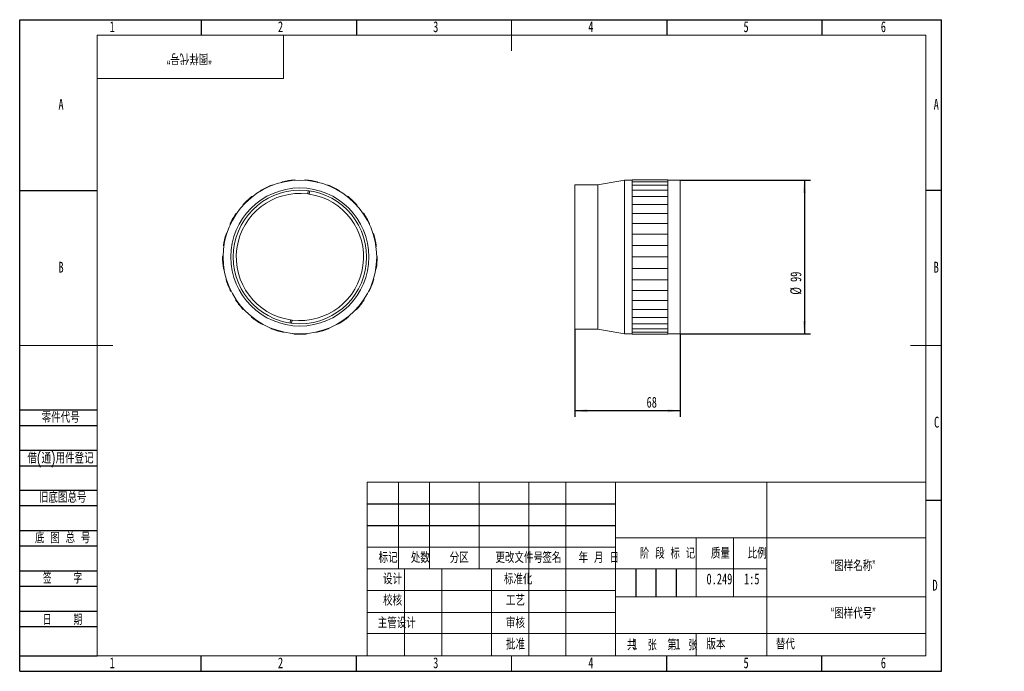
# Model space of a CAD drawing. Header units: millimetres. Extents: x 0 to 317, y 0 to 210.
import ezdxf

# ---------------------------------------------------------------- set-up
doc = ezdxf.new("R2010")
doc.units = ezdxf.units.MM
doc.layers.add('图框', color=7, linetype='Continuous')
doc.layers.add('粗实线层', color=7, linetype='Continuous', lineweight=15)
doc.styles.add('SLDTEXTSTYLE0', font='TXT', dxfattribs={"width": 0.7, "bigfont": 'bigfont'})
doc.styles.add('SLDTEXTSTYLE1', font='TXT', dxfattribs={"width": 0.6, "bigfont": 'bigfont'})
doc.styles.add('SLDTEXTSTYLE2', font='TXT', dxfattribs={"width": 0.614286, "bigfont": 'bigfont'})
doc.styles.add('SLDTEXTSTYLE3', font='TXT', dxfattribs={"width": 0.62, "bigfont": 'bigfont'})
doc.styles.add('SLDTEXTSTYLE4', font='TXT', dxfattribs={"width": 0.566667, "bigfont": 'bigfont'})
doc.styles.add('SLDTEXTSTYLE5', font='TXT', dxfattribs={"width": 0.7})
doc.dimstyles.new('SLDDIMSTYLE0', dxfattribs={"dimtxt": 3.5, "dimasz": 4.08, "dimexe": 0, "dimexo": 0.0625, "dimgap": 0.875, "dimtad": 2, "dimlfac": 2, "dimrnd": 1e-09, "dimzin": 12, "dimdsep": 46, "dimtxsty": 'SLDTEXTSTYLE5', "dimsah": 1, "dimcen": 0.09, "dimadec": 0, "dimazin": 3, "dimtfac": 1, "dimtofl": 0, "dimtmove": 0, "dimatfit": 3, "dimfxl": 0, "dimfrac": 2, "dimtolj": 1, "dimtzin": 12, "dimarcsym": 0})

# ---------------------------------------------------------------- blocks, each defined once
blk = doc.blocks.new('_D')
at = {"layer": '图框'}
for p, q in [((212.82, 158.28), (254.82, 158.28)), ((252.82, 158.28), (252.82, 108.78)), ((212.82, 108.78), (254.82, 108.78))]:
    blk.add_line(p, q, dxfattribs=at)
for points in [[(252.82, 158.28), (252.31, 154.2), (253.33, 154.2)], [(252.82, 108.78), (253.33, 112.86), (252.31, 112.86)]]:
    blk.add_solid(points, dxfattribs=at)
at = {"layer": '图框', "char_height": 3.5, "attachment_point": 1, "rotation": 90, "style": 'SLDTEXTSTYLE5'}
for s, insert in [('99', (248.31, 125.47)), ('%%c', (248.29, 121.35))]:
    blk.add_mtext(s, dxfattribs=dict(at, insert=insert))
blk = doc.blocks.new('_D_1')
at = {"layer": '图框'}
for p, q in [((178.82, 110.28), (178.82, 81.96)), ((212.82, 108.78), (212.82, 81.96)), ((212.82, 83.96), (178.82, 83.96))]:
    blk.add_line(p, q, dxfattribs=at)
for points in [[(178.82, 83.96), (182.9, 83.45), (182.9, 84.47)], [(212.82, 83.96), (208.74, 84.47), (208.74, 83.45)]]:
    blk.add_solid(points, dxfattribs=at)
at = {"layer": '图框', "insert": (201.98, 88.47), "char_height": 3.5, "attachment_point": 1, "style": 'SLDTEXTSTYLE5'}
blk.add_mtext('68', dxfattribs=at)

msp = doc.modelspace()

# ---------------------------------------------------------------- linework, layer by layer
at = {"color": 7, "linetype": 'Continuous', "lineweight": 15}
for p, q in [((81.2059, 156.7137), (81.6042, 156.7056)), ((84.3934, 157.5659), (84.7178, 157.797)), ((88.4437, 158.3586), (88.8218, 158.2334)), ((91.7407, 158.2334), (92.1189, 158.3586)), ((95.8447, 157.797), (96.1692, 157.5659)), ((98.9584, 156.7056), (99.3566, 156.7137)), ((186.3206, 156.7765), (178.8206, 156.7765)), ((178.8206, 133.2443), (178.8206, 156.7765)), ((194.8206, 158.2765), (186.3206, 156.7765)), ((186.3206, 133.2443), (186.3206, 156.7765)), ((197.3206, 158.2765), (194.8206, 158.2765)), ((194.8206, 108.7765), (194.8206, 158.2765)), ((208.8206, 158.3586), (197.3206, 158.3586)), ((197.3206, 158.3586), (197.3206, 157.797)), ((197.3206, 157.797), (208.8206, 157.797)), ((197.3206, 157.797), (197.3206, 157.5659)), ((197.3206, 157.5659), (197.3206, 156.7137)), ((208.8206, 156.7137), (197.3206, 156.7137)), ((197.3206, 156.7137), (197.3206, 155.0789)), ((208.8206, 157.797), (208.8206, 158.3586)), ((212.8206, 158.2765), (208.8206, 158.2765)), ((208.8206, 157.5659), (208.8206, 157.797)), ((208.8206, 157.5659), (208.8206, 156.7048)), ((208.8206, 155.0789), (208.8206, 156.7137)), ((212.8206, 158.2765), (212.8206, 108.7765)), ((74.7746, 153.0086), (75.1575, 153.1182)), ((77.5692, 154.7624), (77.8111, 155.0789)), ((92.9386, 154.8616), (92.8035, 153.8707)), ((93.2989, 153.8032), (93.434, 154.794)), ((102.7514, 155.0789), (102.9933, 154.7624)), ((105.405, 153.1182), (105.788, 153.0086)), ((197.3206, 155.0789), (208.8206, 155.0789)), ((197.3206, 155.0789), (197.3206, 154.7624)), ((197.3206, 154.7624), (197.3206, 153.1182)), ((197.3206, 153.1182), (197.3206, 153.0086)), ((208.8206, 153.0086), (197.3206, 153.0086)), ((197.3206, 153.0086), (197.3206, 150.4457)), ((208.8206, 154.7624), (208.8206, 155.0789)), ((208.8206, 154.7624), (208.8206, 153.1182)), ((208.8206, 153.0086), (208.8206, 153.1182)), ((208.8206, 150.4457), (208.8206, 153.0086)), ((71.8746, 150.072), (72.0125, 150.4457)), ((108.5501, 150.4457), (108.688, 150.072)), ((197.3206, 150.4457), (208.8206, 150.4457)), ((197.3206, 150.4457), (197.3206, 150.072)), ((197.3206, 150.072), (197.3206, 147.7899)), ((208.8206, 150.072), (208.8206, 150.4457)), ((208.8206, 150.072), (208.8206, 147.7899)), ((69.721, 147.5723), (70.0547, 147.7899)), ((110.5079, 147.7899), (110.8415, 147.5723)), ((197.3206, 147.7899), (197.3206, 147.5723)), ((208.8206, 147.5723), (197.3206, 147.5723)), ((197.3206, 147.5723), (197.3206, 144.3092)), ((208.8206, 147.5723), (208.8206, 147.7899)), ((208.8206, 144.3092), (208.8206, 147.5723)), ((67.8154, 143.9115), (67.8371, 144.3092)), ((112.7255, 144.3092), (112.7471, 143.9115)), ((197.3206, 144.3092), (208.8206, 144.3092)), ((197.3206, 144.3092), (197.3206, 143.9115)), ((197.3206, 143.9115), (197.3206, 141.1944)), ((208.8206, 143.9115), (208.8206, 144.3092)), ((208.8206, 143.9115), (208.8206, 141.1944)), ((66.4944, 140.8881), (66.749, 141.1944)), ((113.8135, 141.1944), (114.0682, 140.8881)), ((197.3206, 141.1944), (197.3206, 140.8881)), ((208.8206, 140.8881), (197.3206, 140.8881)), ((197.3206, 140.8881), (197.3206, 137.2146)), ((208.8206, 140.8881), (208.8206, 141.1944)), ((208.8206, 137.2146), (208.8206, 140.8881)), ((65.7525, 136.8282), (65.6559, 137.2146)), ((114.9066, 137.2146), (114.8101, 136.8282)), ((197.3206, 137.2146), (208.8206, 137.2146)), ((197.3206, 137.2146), (197.3206, 136.8282)), ((197.3206, 136.8282), (197.3206, 133.9175)), ((208.8206, 136.8282), (208.8206, 137.2146)), ((208.8206, 136.8282), (208.8206, 133.9175)), ((65.3813, 133.5497), (65.5344, 133.9175)), ((115.0282, 133.9175), (115.1813, 133.5497)), ((178.8206, 110.2765), (178.8206, 133.2443)), ((186.3206, 110.2765), (186.3206, 133.2443)), ((197.3206, 133.9175), (197.3206, 133.5497)), ((208.8206, 133.5497), (197.3206, 133.5497)), ((197.3206, 133.5497), (197.3206, 129.7923)), ((208.8206, 133.5497), (208.8206, 133.9175)), ((208.8206, 129.7923), (208.8206, 133.5497)), ((65.869, 129.4515), (65.6629, 129.7923)), ((114.8997, 129.7923), (114.6935, 129.4515)), ((197.3206, 129.7923), (208.8206, 129.7923)), ((197.3206, 129.7923), (197.3206, 129.4515)), ((197.3206, 129.4515), (197.3206, 126.6058)), ((208.8206, 129.4515), (208.8206, 129.7923)), ((208.8206, 129.4515), (208.8206, 126.6058)), ((66.4807, 126.2093), (66.5186, 126.6058)), ((114.044, 126.6058), (114.0819, 126.2093)), ((197.3206, 126.6058), (197.3206, 126.2093)), ((208.8206, 126.2093), (197.3206, 126.2093)), ((197.3206, 126.2093), (197.3206, 122.7018)), ((208.8206, 126.2093), (208.8206, 126.6058)), ((208.8206, 122.7018), (208.8206, 126.2093)), ((68.1547, 122.4369), (67.8572, 122.7018)), ((112.7053, 122.7018), (112.4078, 122.4369)), ((197.3206, 122.7018), (208.8206, 122.7018)), ((197.3206, 122.7018), (197.3206, 122.4369)), ((197.3206, 122.4369), (197.3206, 119.9091)), ((208.8206, 122.4369), (208.8206, 122.7018)), ((208.8206, 122.4369), (208.8206, 119.9091)), ((69.6948, 119.519), (69.6142, 119.9091)), ((110.9484, 119.9091), (110.8677, 119.519)), ((197.3206, 119.9091), (197.3206, 119.519)), ((208.8206, 119.519), (197.3206, 119.519)), ((197.3206, 119.519), (197.3206, 116.5731)), ((208.8206, 119.519), (208.8206, 119.9091)), ((208.8206, 116.5731), (208.8206, 119.519)), ((72.4064, 116.4077), (72.0441, 116.5731)), ((74.7382, 114.0734), (74.5461, 114.4223)), ((106.0164, 114.4223), (105.8243, 114.0734)), ((108.5184, 116.5731), (108.1561, 116.4077)), ((197.3206, 116.5731), (208.8206, 116.5731)), ((197.3206, 116.5731), (197.3206, 116.4077)), ((197.3206, 116.4077), (197.3206, 114.4223)), ((197.3206, 114.4223), (197.3206, 114.0734)), ((208.8206, 116.4077), (208.8206, 116.5731)), ((208.8206, 116.4077), (208.8206, 114.4223)), ((208.8206, 114.0734), (208.8206, 114.4223)), ((78.2464, 111.8995), (77.8514, 111.9508)), ((87.2637, 113.2498), (87.1285, 112.2589)), ((87.6239, 112.1913), (87.7591, 113.1822)), ((102.7111, 111.9508), (102.3161, 111.8995)), ((208.8206, 114.0734), (197.3206, 114.0734)), ((197.3206, 114.0734), (197.3206, 111.9508)), ((197.3206, 111.9508), (208.8206, 111.9508)), ((197.3206, 111.9508), (197.3206, 111.8995)), ((197.3206, 111.8995), (197.3206, 110.6331)), ((208.8206, 111.9508), (208.8206, 114.0734)), ((208.8206, 111.8995), (208.8206, 111.9508)), ((208.8206, 111.8995), (208.8206, 110.6331)), ((81.1626, 110.3562), (80.8762, 110.6331)), ((85.1558, 109.313), (84.7632, 109.2456)), ((88.3973, 108.6978), (88.042, 108.878)), ((92.5205, 108.878), (92.1652, 108.6978)), ((95.7994, 109.2456), (95.4068, 109.313)), ((99.6863, 110.6331), (99.3999, 110.3562)), ((178.8206, 110.2765), (186.3206, 110.2765)), ((186.3206, 110.2765), (194.8206, 108.7765)), ((194.8206, 108.7765), (197.3206, 108.7765)), ((197.3206, 110.6331), (197.3206, 110.3562)), ((208.8206, 110.3562), (197.3206, 110.3562)), ((197.3206, 110.3562), (197.3206, 109.2456)), ((197.3206, 109.2456), (197.3206, 108.878)), ((197.3206, 109.2456), (208.8206, 109.2456)), ((197.3206, 108.878), (197.3206, 108.6978)), ((208.8206, 108.6978), (197.3206, 108.6978)), ((197.3206, 108.6978), (197.3206, 108.6265)), ((197.3206, 108.6265), (208.8206, 108.6265)), ((208.8206, 110.3562), (208.8206, 110.6331)), ((208.8206, 109.2456), (208.8206, 110.3562)), ((208.8206, 109.2456), (208.8206, 108.878)), ((208.8206, 108.6978), (208.8206, 108.878)), ((208.8206, 108.7765), (212.8206, 108.7765)), ((208.8206, 108.6265), (208.8206, 108.6978))]:
    msp.add_line(p, q, dxfattribs=at)
for radius in [24.75, 22.25, 21.5]:
    msp.add_circle((90.2813, 133.5265), radius, dxfattribs=at)
for radius, start, end in [(24.9, 111.375084, 120.053488), (24.9, 94.232226, 102.910631), (24.9, 77.089369, 85.767774), (24.9, 59.946512, 68.624916), (20.5, 82.932763, 261.53527), (24.9, 128.517941, 137.196345), (20.5, 262.932763, 81.53527), (20.5, 81.53527, 82.932763), (24.9, 42.803655, 51.482059), (24.9, 145.660798, 154.339202), (24.9, 25.660798, 34.339202), (24.9, 162.803655, 171.482059), (24.9, 8.517941, 17.196345), (24.9, 179.946512, 188.624916), (24.9, 351.375084, 0.053488), (24.9, 197.089369, 205.767774), (24.9, 334.232226, 342.910631), (24.9, 214.232226, 222.910631), (24.9, 317.089369, 325.767774), (24.9, 231.375084, 240.053488), (20.5, 261.53527, 262.932763), (24.9, 299.946512, 308.624916), (24.9, 248.517941, 257.196345), (24.9, 265.660798, 274.339202), (24.9, 282.803655, 291.482059)]:
    msp.add_arc((90.2813, 133.5265), radius, start, end, dxfattribs=at)
at = {"layer": '图框'}
for p, q in [((0, 0), (0, 210)), ((0, 210), (297, 210)), ((58.5, 210), (58.5, 205)), ((108.5, 210), (108.5, 205)), ((208.5, 210), (208.5, 205)), ((258.5, 210), (258.5, 205)), ((297, 0), (297, 210)), ((0, 155), (25, 155)), ((297, 155), (292, 155)), ((0, 84.2206), (25, 84.2206)), ((0, 79.2206), (25, 79.2206)), ((0, 71.2206), (25, 71.2206)), ((0, 66.2206), (25, 66.2206)), ((0, 58.43), (25, 58.43)), ((112, 54), (192, 54)), ((297, 55), (292, 55)), ((0, 53.43), (25, 53.43)), ((0, 45.43), (25, 45.43)), ((112, 47), (192, 47)), ((0, 40.43), (25, 40.43)), ((0, 32.43), (25, 32.43)), ((198.5, 33), (198.5, 24)), ((205, 33), (205, 24)), ((211.5, 33), (211.5, 24)), ((0, 27.43), (25, 27.43)), ((0, 19.43), (25, 19.43)), ((0, 14.43), (25, 14.43)), ((0, 5), (25, 5)), ((58.5, 0), (58.5, 5)), ((108.5, 0), (108.5, 5)), ((208.5, 0), (208.5, 5)), ((258.5, 0), (258.5, 5)), ((0, 0), (297, 0))]:
    msp.add_line(p, q, dxfattribs=at)
at = {"layer": '图框', "lineweight": 15}
for p, q in [((158.5, 210), (158.5, 200)), ((0, 105), (30, 105)), ((297, 105), (287, 105)), ((112, 61), (112, 5)), ((112, 61), (292, 61)), ((122, 61), (122, 33)), ((132, 61), (132, 33)), ((148, 61), (148, 33)), ((164, 61), (164, 5)), ((176, 61), (176, 5)), ((191.9681, 61.0522), (192.0047, 5)), ((240.6919, 61), (240.6919, 5)), ((191.9799, 43.0522), (291.9799, 43.0522)), ((218, 43.0691), (218, 24.0691)), ((230, 43), (230, 24)), ((112, 40), (192, 40)), ((112, 33), (192, 33)), ((124, 33), (124, 5)), ((136, 33), (136, 5)), ((152, 33), (152, 5)), ((192.0152, 33), (240.6919, 33)), ((112, 26), (192, 26)), ((192, 24), (292, 24)), ((112, 19), (192, 19)), ((112, 12.1661), (192, 12.1661)), ((192, 12.1661), (292, 12.1661)), ((218, 12.1661), (218, 5)), ((25, 5), (292, 5)), ((158.5, 0), (158.5, 5))]:
    msp.add_line(p, q, dxfattribs=at)
at = {"layer": '图框', "linetype": 'Continuous', "lineweight": 15}
for p, q in [((25, 5), (25, 205)), ((25, 205), (292, 205)), ((292, 5), (292, 205))]:
    msp.add_line(p, q, dxfattribs=at)
at = {"layer": '粗实线层'}
for p, q in [((85, 191), (85, 205)), ((25, 191), (85, 191))]:
    msp.add_line(p, q, dxfattribs=at)

# ---------------------------------------------------------------- texts
at = {"layer": '图框', "char_height": 3.5}
for s, insert, attachment_point, style in [('1', (29.7944, 209.4852), 2, 'SLDTEXTSTYLE5'), ('2', (84.0444, 209.4852), 2, 'SLDTEXTSTYLE5'), ('3', (134.0444, 209.4852), 2, 'SLDTEXTSTYLE5'), ('4', (184.0444, 209.4852), 2, 'SLDTEXTSTYLE5'), ('5', (234.0444, 209.4852), 2, 'SLDTEXTSTYLE5'), ('6', (278.2969, 209.4852), 2, 'SLDTEXTSTYLE5'), ('A', (13.3203, 184.4852), 2, 'SLDTEXTSTYLE5'), ('A', (295.3203, 184.4852), 2, 'SLDTEXTSTYLE5'), ('B', (13.3203, 131.9852), 2, 'SLDTEXTSTYLE5'), ('B', (295.3203, 131.9852), 2, 'SLDTEXTSTYLE5'), ('\\M+197EB\\M+18C8F\\M+191E3\\M+18D86', (7.0836, 83.5791), 1, 'SLDTEXTSTYLE0'), ('C', (295.4273, 82.0441), 2, 'SLDTEXTSTYLE5'), ('\\M+18ED8(\\M+192CA)\\M+19770\\M+18C8F\\M+1936F记', (2.4961, 70.4725), 1, 'SLDTEXTSTYLE0'), ('\\M+18B8C\\M+192EA图总\\M+18D86', (6.1941, 57.8238), 1, 'SLDTEXTSTYLE0'), ('\\M+192EA 图 总 \\M+18D86', (4.9472, 44.7655), 1, 'SLDTEXTSTYLE2'), ('\\M+18D58\\M+189FC\\M+195B6\\M+18C8F\\M+18D86', (160.9367, 38.4172), 2, 'SLDTEXTSTYLE0'), ('标记', (118.6973, 38.4172), 2, 'SLDTEXTSTYLE0'), ('处\\M+19094', (129.0872, 38.4172), 2, 'SLDTEXTSTYLE0'), ('\\M+195AA\\M+18BE6', (141.6086, 38.4172), 2, 'SLDTEXTSTYLE0'), ('签\\M+196BC', (171.4765, 38.4172), 2, 'SLDTEXTSTYLE0'), ('\\M+1944E \\M+18C8E \\M+193FA', (186.589, 38.4172), 2, 'SLDTEXTSTYLE3'), ('阶 \\M+19269 标 记', (208.7236, 39.8054), 2, 'SLDTEXTSTYLE2'), ('质\\M+197CA', (225.7721, 39.8054), 2, 'SLDTEXTSTYLE0'), ('\\M+194E4\\M+197E1', (237.6193, 39.8054), 2, 'SLDTEXTSTYLE0'), ('\\M+18167图样\\M+196BC\\M+18FCC\\M+18168', (268.5617, 35.7907), 2, 'SLDTEXTSTYLE0'), ('签    \\M+18E9A', (13.8097, 31.7635), 2, 'SLDTEXTSTYLE4'), ('设计', (120.147, 31.5581), 2, 'SLDTEXTSTYLE0'), ('标\\M+18F79\\M+189BB', (160.6132, 31.4917), 2, 'SLDTEXTSTYLE0'), ('0.249', (225.4579, 31.5205), 2, 'SLDTEXTSTYLE5'), ('1:5', (235.8582, 31.5205), 2, 'SLDTEXTSTYLE5'), ('D', (294.9297, 29.4852), 2, 'SLDTEXTSTYLE5'), ('\\M+18D5A\\M+18A6A', (120.147, 24.679), 2, 'SLDTEXTSTYLE0'), ('\\M+18D48艺', (159.7357, 24.6426), 2, 'SLDTEXTSTYLE0'), ('\\M+18167图样\\M+191E3\\M+18D86\\M+18168', (268.5641, 20.4896), 2, 'SLDTEXTSTYLE0'), ('\\M+193FA    \\M+18AFA', (13.8097, 18.4135), 2, 'SLDTEXTSTYLE4'), ('\\M+18EE5\\M+18AC7设计', (121.5062, 17.3993), 2, 'SLDTEXTSTYLE0'), ('审\\M+18A6A', (159.7357, 17.3993), 2, 'SLDTEXTSTYLE0'), ('\\M+194E1\\M+18F79', (159.7381, 10.5229), 2, 'SLDTEXTSTYLE0'), ('\\M+18BA4  张', (200.4813, 10.2618), 2, 'SLDTEXTSTYLE1'), ('1', (197.3926, 10.5314), 1, 'SLDTEXTSTYLE5'), ('\\M+194C5\\M+1967B', (224.3389, 10.5314), 2, 'SLDTEXTSTYLE0'), ('\\M+191E6  张', (213.5087, 10.2618), 2, 'SLDTEXTSTYLE1'), ('1', (211.295, 10.5314), 1, 'SLDTEXTSTYLE5'), ('\\M+191D6\\M+191E3', (243.6406, 10.5314), 1, 'SLDTEXTSTYLE0'), ('1', (29.7944, 4.4852), 2, 'SLDTEXTSTYLE5'), ('2', (84.0444, 4.4852), 2, 'SLDTEXTSTYLE5'), ('3', (134.0444, 4.4852), 2, 'SLDTEXTSTYLE5'), ('4', (184.0444, 4.4852), 2, 'SLDTEXTSTYLE5'), ('5', (234.0444, 4.4852), 2, 'SLDTEXTSTYLE5'), ('6', (278.2969, 4.4852), 2, 'SLDTEXTSTYLE5')]:
    msp.add_mtext(s, dxfattribs=dict(at, insert=insert, attachment_point=attachment_point, style=style))
at = {"layer": '图框', "insert": (54.6359, 195.6547), "char_height": 3.5, "attachment_point": 2, "rotation": 180, "style": 'SLDTEXTSTYLE0'}
msp.add_mtext('\\M+18167图样\\M+191E3\\M+18D86\\M+18168', dxfattribs=at)

# ---------------------------------------------------------------- dimensions: what is measured, and where the dimension line sits
at = {"layer": '图框'}
dim = msp.add_linear_dim(base=(252.8206, 108.7765), p1=(212.8206, 158.2765), p2=(212.8206, 108.7765), angle=90, text='%%c<>', dimstyle='SLDDIMSTYLE0', dxfattribs=at)
dim.commit()
dim.dimension.update_dxf_attribs({"geometry": '_D', "text_midpoint": (252.8206, 124.9435), "dimtype": 160})
dim = msp.add_linear_dim(base=(178.8206, 83.9627), p1=(212.8206, 108.7765), p2=(178.8206, 110.2765), dimstyle='SLDDIMSTYLE0', dxfattribs=at)
dim.commit()
dim.dimension.update_dxf_attribs({"geometry": '_D_1', "text_midpoint": (203.5136, 83.9627), "dimtype": 160})

doc.saveas('drawing.dxf')
